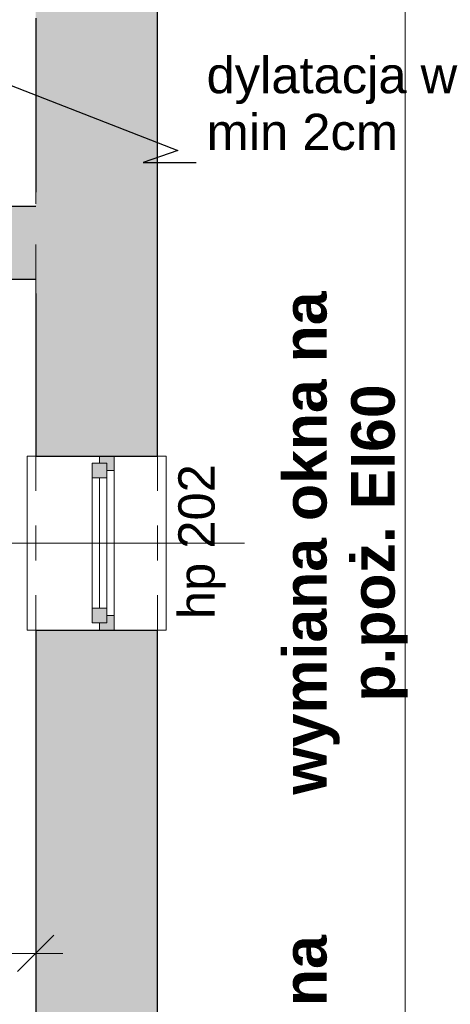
# Model space of a CAD drawing. Header units: centimetres. Extents: x -509 to 939, y -960 to 494.
# Tile 11 of 14: x 235 to 383, y -647 to -307. Entities that reach past the tile are written whole.
import ezdxf

# ---------------------------------------------------------------- set-up
doc = ezdxf.new("R2010")
doc.units = ezdxf.units.CM
doc.header["$MEASUREMENT"] = 0
for name, pattern in [('Przerywana', [24, 12, -12]), ('Przerywana długa', [39, 25, -14]), ('Wipeout_Contour', [100, 0, -100])]:
    doc.linetypes.add(name, pattern=pattern)
for name, color, linetype, lineweight in [('130-Teren_Nr_pióra__19', 255, 'Continuous', 0), ('220 - ŚCIANY WEWNĘTRZNE_Nr_pióra__27', 7, 'Continuous', 25), ('220-Ściany_Nr_pióra__19', 255, 'Continuous', 13), ('440-Stropy_Nr_pióra__19', 255, 'Continuous', 0), ('Nowe_299-Wymiary Opisy_Nr_pióra__6', 5, 'Continuous', 13), ('Nowe_830-Teksty Etykiety_Nr_pióra__6', 5, 'Continuous', 13), ('Nowe_Bloki tekstowe_Nr_pióra__140', 1, 'Continuous', 25), ('Okna Archicada_Nr_pióra__27', 7, 'Continuous', 25), ('Znaczniki okien Archicada_Nr_pióra__7', 7, 'Continuous', 13)]:
    doc.layers.add(name, color=color, linetype=linetype, lineweight=lineweight)
for name, color, linetype in [('220 - ŚCIANY WEWNĘTRZNE', 7, 'Continuous'), ('440-Stropy', 7, 'Continuous'), ('Nowe_299-Wymiary Opisy', 7, 'Continuous'), ('Okna Archicada', 7, 'Continuous')]:
    doc.layers.add(name, color=color, linetype=linetype)
for name, color, linetype, lineweight, true_color in [('270-Dachy Powłoki_Nr_pióra__92', 7, 'Continuous', 13, 0xbf8080), ('Nowe_299-Wymiary Opisy_Nr_pióra__45', 7, 'Continuous', 15, 0x40a5ff), ('Nowe_299-Wymiary Opisy_Nr_pióra__85', 7, 'Continuous', 13, 0x80c2ff), ('Nowe_830-Teksty Etykiety_Nr_pióra__85', 7, 'Continuous', 13, 0x80c2ff), ('Okna Archicada_Nr_pióra__23', 7, 'Continuous', 15, 0xff6600), ('Okna Archicada_Nr_pióra__3', 7, 'Continuous', 13, 0xff6600), ('Znaczniki okien Archicada_Nr_pióra__45', 7, 'Continuous', 15, 0x40a5ff)]:
    doc.layers.add(name, color=color, linetype=linetype, lineweight=lineweight, true_color=true_color)
doc.styles.add('STYL_AUTOMATYCZNY_1', font='arial.ttf')
doc.styles.add('STYL_AUTOMATYCZNY_2', font='arial.ttf')
doc.styles.add('STYL_AUTOMATYCZNY_4', font='arial.ttf')
doc.dimstyles.new('STYL_AUTOMATYCZNY__1', dxfattribs={"dimtxt": 15, "dimasz": 11.875, "dimexe": 0.18, "dimexo": 0.0625, "dimgap": 0, "dimtad": 1, "dimtih": 1, "dimtoh": 1, "dimdec": 0, "dimzin": 0, "dimdsep": 46, "dimtxsty": 'STYL_AUTOMATYCZNY_2', "dimblk": 'ARROWHEAD_6', "dimblk1": 'ARROWHEAD_6', "dimblk2": 'ARROWHEAD_6', "dimcen": 0.09, "dimse1": 1, "dimse2": 1, "dimclrd": 256, "dimclre": 256, "dimclrt": 5, "dimadec": 1, "dimazin": 0, "dimtfac": 1, "dimtdec": 4, "dimtmove": 0, "dimatfit": 3, "dimfxl": 1, "dimtolj": 1, "dimtzin": 0, "dimarcsym": 0})
doc.dimstyles.new('STYL_AUTOMATYCZNY__5', dxfattribs={"dimtxt": 0.18, "dimasz": 18.24, "dimexe": 0.18, "dimexo": 0.0625, "dimgap": 0, "dimtad": 0, "dimtih": 1, "dimtoh": 1, "dimdec": 4, "dimzin": 0, "dimdsep": 46, "dimcen": 0.09, "dimadec": 0, "dimazin": 0, "dimtfac": 1, "dimtdec": 4, "dimtmove": 0, "dimatfit": 3, "dimldrblk": 'ARROWHEAD_5', "dimfxl": 1, "dimtolj": 1, "dimtzin": 0, "dimarcsym": 0})

# ---------------------------------------------------------------- blocks, each defined once
blk = doc.blocks.new('*D5')
at = {"layer": 'Nowe_299-Wymiary Opisy_Nr_pióra__45', "color": 161, "linetype": 'Continuous', "lineweight": 15, "true_color": 0x40a5ff}
for p, q in [((181.39, -622.76), (168.89, -635.26)), ((234.13, -635.26), (246.63, -622.76))]:
    blk.add_line(p, q, dxfattribs=at)
at = {"layer": 'Nowe_299-Wymiary Opisy_Nr_pióra__85', "color": 151, "linetype": 'Continuous', "lineweight": 13, "true_color": 0x80c2ff}
for p, q in [((175.14, -640.73), (175.14, -617.29)), ((240.38, -640.73), (240.38, -617.29)), ((175.14, -629.01), (240.38, -629.01)), ((240.38, -629.01), (249.76, -629.01))]:
    blk.add_line(p, q, dxfattribs=at)
at = {"layer": 'Nowe_299-Wymiary Opisy_Nr_pióra__6', "color": 5, "lineweight": 13, "insert": (196.32, -626.01), "char_height": 15, "attachment_point": 7, "style": 'STYL_AUTOMATYCZNY_2'}
blk.add_mtext('\\A1;{\\pql;\\fArial|b0|i0|c238|p0;\\W1.000000;65}', dxfattribs=at)
blk = doc.blocks.new('ARROWHEAD_6')
at = {"color": 0, "linetype": 'Continuous', "lineweight": 0}
for p, q in [((-0.5, -0.5), (0.5, 0.5)), ((0, 0), (-1, 0))]:
    blk.add_line(p, q, dxfattribs=at)
blk = doc.blocks.new('ARROWHEAD_5')
at = {"linetype": 'Continuous', "lineweight": 0}
blk.add_hatch(color=0, dxfattribs=at).paths.add_polyline_path([(-1, 0.2679), (0, 0), (-1, -0.2679)])
at = {"color": 0, "linetype": 'Continuous', "lineweight": 0}
blk.add_line((0, 0), (-1, 0), dxfattribs=at)

msp = doc.modelspace()

# ---------------------------------------------------------------- hatches: boundary and pattern name
at = {"layer": '220-Ściany_Nr_pióra__19', "linetype": 'Continuous', "lineweight": 13}
h = msp.add_hatch(dxfattribs=at)
h.set_pattern_fill('Podwójny_szraf_1_4_0001', color=255, style=0, pattern_type=2)
h.set_pattern_definition([(45, (0, 0), (-22.981, 22.981), []), (45, (-4.596, 4.596), (-22.981, 22.981), [])])
h.paths.add_polyline_path([(-60.62, 390.38), (-449.86, 390.38), (-449.86, -250.47), (-60.62, -250.47), (-60.62, 141.53), (282.38, 141.53), (282.38, -960.47), (367.7, -960.47), (367.7, 141.53), (367.7, 390.38)])

# ---------------------------------------------------------------- linework, layer by layer
at = {"layer": '130-Teren_Nr_pióra__19', "color": 255, "linetype": 'Continuous', "lineweight": 0, "flags": 128}
msp.add_lwpolyline([(-449.86, -396.47), (-49.86, -396.47), (-49.86, -560.47), (175.14, -560.47), (175.14, -396.47), (240.38, -396.47), (240.38, -960.47), (-449.86, -960.47)], close=True, dxfattribs=at)

# ---------------------------------------------------------------- next in the draw order: wipeouts: each hides what was drawn before it
at = {"color": 254, "linetype": 'Wipeout_Contour', "lineweight": 0, "ltscale": 4498.88781}
msp.add_wipeout([(-449.86, 390.38), (-449.86, -250.47), (282.38, -250.47), (282.38, -960.47), (367.7, -960.47), (367.7, -250.47), (367.7, 390.38)], dxfattribs=at).dxf.layer = '440-Stropy'

# ---------------------------------------------------------------- next in the draw order: linework, layer by layer
at = {"layer": '440-Stropy_Nr_pióra__19', "color": 255, "linetype": 'Continuous', "lineweight": 0, "flags": 128}
msp.add_lwpolyline([(-449.86, 390.38), (-449.86, -250.47), (282.38, -250.47), (282.38, -960.47), (367.7, -960.47), (367.7, -250.47), (367.7, 390.38)], close=True, dxfattribs=at)

# ---------------------------------------------------------------- next in the draw order: wipeouts: each hides what was drawn before it
at = {"color": 254, "linetype": 'Wipeout_Contour', "lineweight": 0, "ltscale": 5304.275944}
msp.add_wipeout([(-449.86, -250.47), (240.38, -250.47), (282.38, -250.47), (282.38, -960.47), (367.7, -960.47), (367.7, -250.47), (367.7, 390.38), (240.38, 390.38), (-449.86, 390.38)], dxfattribs=at).dxf.layer = '440-Stropy'

# ---------------------------------------------------------------- next in the draw order: hatches: boundary and pattern name
at = {"layer": '220 - ŚCIANY WEWNĘTRZNE', "linetype": 'Continuous', "lineweight": 0, "true_color": 0x7f7f7f}
for points in [[(282.38, 390.38), (240.38, 390.38), (240.38, -457.47), (282.38, -457.47)], [(240.38, -371.47), (175.14, -371.47), (175.14, -396.47), (240.38, -396.47)], [(240.38, -517.47), (240.38, -679.47), (282.38, -679.47), (282.38, -517.47)]]:
    msp.add_hatch(color=8, dxfattribs=at).paths.add_polyline_path(points)

# ---------------------------------------------------------------- next in the draw order: linework, layer by layer
at = {"layer": '220 - ŚCIANY WEWNĘTRZNE_Nr_pióra__27', "color": 7, "linetype": 'Continuous', "lineweight": 25}
for p, q in [((240.38, -457.47), (262.38, -457.47)), ((262.38, -457.47), (267.38, -457.47)), ((267.38, -457.47), (282.38, -457.47)), ((240.38, -517.47), (262.38, -517.47)), ((262.38, -517.47), (267.38, -517.47)), ((267.38, -517.47), (282.38, -517.47))]:
    msp.add_line(p, q, dxfattribs=at)
at = {"layer": '220 - ŚCIANY WEWNĘTRZNE_Nr_pióra__27', "color": 7, "linetype": 'Continuous', "lineweight": 25, "flags": 128}
for points in [[(282.38, -457.47), (282.38, 390.38)], [(240.38, -306.47), (240.38, -366.47)], [(240.38, -371.47), (175.14, -371.47)], [(175.14, -396.47), (240.38, -396.47)], [(240.38, -401.47), (240.38, -457.47)], [(240.38, -517.47), (240.38, -679.47)], [(282.38, -679.47), (282.38, -517.47)]]:
    msp.add_lwpolyline(points, dxfattribs=at)
at = {"layer": '270-Dachy Powłoki_Nr_pióra__92', "color": 23, "linetype": 'Przerywana długa', "lineweight": 13, "true_color": 0xbf8080, "flags": 128}
for points in [[(240.38, -306.47), (240.38, -396.47)], [(240.38, -396.47), (175.14, -396.47)]]:
    msp.add_lwpolyline(points, dxfattribs=at)
at = {"layer": '440-Stropy_Nr_pióra__19', "color": 255, "linetype": 'Continuous', "lineweight": 0, "flags": 128}
msp.add_lwpolyline([(-449.86, -250.47), (240.38, -250.47), (282.38, -250.47), (282.38, -960.47), (367.7, -960.47), (367.7, -250.47), (367.7, 390.38), (240.38, 390.38), (-449.86, 390.38)], close=True, dxfattribs=at)

# ---------------------------------------------------------------- next in the draw order: texts
at = {"layer": 'Nowe_830-Teksty Etykiety_Nr_pióra__6', "color": 5, "linetype": 'Continuous', "lineweight": 13, "insert": (299.26, -352.12), "char_height": 12.5, "attachment_point": 7, "line_spacing_factor": 0.94064, "style": 'STYL_AUTOMATYCZNY_2'}
msp.add_mtext('\\A1;{\\pql;\\fArial|b0|i0|c238|p0;\\W1.000000;dylatacja wełną mineralną,\\P\\pql;\\fArial|b0|i0|c238|p0;\\W1.000000;min 2cm}', dxfattribs=at)
at = {"layer": 'Nowe_Bloki tekstowe_Nr_pióra__140', "color": 1, "linetype": 'Continuous', "lineweight": 25, "char_height": 15, "width": 173.2349, "attachment_point": 2, "rotation": 90, "line_spacing_factor": 0.938653, "style": 'STYL_AUTOMATYCZNY_4'}
for s, insert in [('\\A1;{\\pqc;\\fArial|b1|i0|c238|p0;\\W1.000000;wymiana okna na p.poż. EI\\fArial|b1|i0|c238|p0;\\W1.000000;6\\fArial|b1|i0|c238|p0;\\W1.000000;0}', (325.62, -487.47)), ('\\A1;{\\pqc;\\fArial|b1|i0|c238|p0;\\W1.000000;wymiana okna na p.poż.\\fArial|b1|i0|c238|p0;\\W1.000000; EI60}', (325.62, -709.47))]:
    msp.add_mtext(s, dxfattribs=dict(at, insert=insert))
at = {"layer": 'Znaczniki okien Archicada_Nr_pióra__7', "color": 7, "lineweight": 13, "insert": (200.38, -481.43), "char_height": 12.5, "attachment_point": 7, "style": 'STYL_AUTOMATYCZNY_1'}
msp.add_mtext('\\A1;{\\pql;\\pt0;\\fArial|b0|i0|c238|p0;\\W1.000000;60\\fArial|b0|i0|c238|p0;\\W1.000000;\\A1{\\H.66x;\\S^  ;}\\fArial|b0|i0|c238|p0;\\W1.000000;\\fArial|b0|i0|c238|p0;\\W1.000000;}', dxfattribs=at)

# ---------------------------------------------------------------- next in the draw order: leaders
at = {"layer": 'Nowe_830-Teksty Etykiety_Nr_pióra__85', "color": 151, "linetype": 'Continuous', "lineweight": 13, "true_color": 0x80c2ff, "annotation_type": 0, "has_hookline": 1, "hookline_direction": 0, "text_width": 203.44}
msp.add_leader([(175.14, -307.51), (289.34, -352.12), (277.42, -356.21), (295.66, -356.21)], dimstyle='STYL_AUTOMATYCZNY__5', dxfattribs=at)

# ---------------------------------------------------------------- next in the draw order: wipeouts: each hides what was drawn before it
at = {"color": 254, "linetype": 'Wipeout_Contour', "lineweight": 0, "ltscale": 3280.051891}
msp.add_wipeout([(262.38, -517.47), (262.38, -457.47), (240.38, -457.47), (237.38, -457.47), (237.38, -517.47), (240.38, -517.47)], dxfattribs=at).dxf.layer = 'Okna Archicada'
at = {"color": 254, "linetype": 'Wipeout_Contour', "lineweight": 0, "ltscale": 3369.334712}
msp.add_wipeout([(267.38, -457.47), (267.38, -517.47), (282.38, -517.47), (285.38, -517.47), (285.38, -457.47), (282.38, -457.47)], dxfattribs=at).dxf.layer = 'Okna Archicada'

# ---------------------------------------------------------------- next in the draw order: hatches: boundary and pattern name
at = {"layer": 'Okna Archicada', "linetype": 'Continuous', "lineweight": 0, "true_color": 0x7f7f7f}
for points in [[(267.38, -457.47), (262.38, -457.47), (262.38, -459.97), (264.88, -459.97), (264.88, -462.47), (267.38, -462.47)], [(262.38, -517.47), (267.38, -517.47), (267.38, -512.47), (264.88, -512.47), (264.88, -514.97), (262.38, -514.97)]]:
    msp.add_hatch(color=8, dxfattribs=at).paths.add_polyline_path(points)

# ---------------------------------------------------------------- next in the draw order: linework, layer by layer
at = {"layer": 'Okna Archicada_Nr_pióra__23', "color": 30, "linetype": 'Continuous', "lineweight": 15, "true_color": 0xff6600}
for p, q in [((262.38, -459.97), (262.38, -457.47)), ((259.88, -459.97), (264.88, -459.97)), ((264.88, -459.97), (262.38, -459.97)), ((264.88, -514.97), (259.88, -514.97)), ((262.38, -517.47), (262.38, -514.97)), ((262.38, -514.97), (264.88, -514.97))]:
    msp.add_line(p, q, dxfattribs=at)
at = {"layer": 'Okna Archicada_Nr_pióra__27', "color": 7, "linetype": 'Continuous', "lineweight": 25}
for p, q in [((240.38, -457.47), (262.38, -457.47)), ((262.38, -457.47), (267.38, -457.47)), ((262.38, -457.47), (267.38, -457.47)), ((267.38, -457.47), (282.38, -457.47)), ((240.38, -517.47), (262.38, -517.47)), ((262.38, -517.47), (267.38, -517.47)), ((262.38, -517.47), (267.38, -517.47)), ((267.38, -517.47), (282.38, -517.47))]:
    msp.add_line(p, q, dxfattribs=at)
at = {"layer": 'Okna Archicada_Nr_pióra__3', "color": 30, "linetype": 'Continuous', "lineweight": 13, "true_color": 0xff6600}
for p, q in [((237.38, -517.47), (237.38, -457.47)), ((237.38, -457.47), (240.38, -457.47)), ((285.38, -457.47), (282.38, -457.47)), ((285.38, -517.47), (285.38, -457.47)), ((240.38, -517.47), (237.38, -517.47)), ((282.38, -517.47), (285.38, -517.47))]:
    msp.add_line(p, q, dxfattribs=at)
at = {"layer": 'Okna Archicada_Nr_pióra__3', "color": 30, "linetype": 'Przerywana', "lineweight": 13, "true_color": 0xff6600}
for p, q in [((240.38, -517.47), (240.38, -457.47)), ((282.38, -517.47), (282.38, -457.47))]:
    msp.add_line(p, q, dxfattribs=at)

# ---------------------------------------------------------------- next in the draw order: texts
at = {"layer": 'Znaczniki okien Archicada_Nr_pióra__7', "color": 7, "lineweight": 13, "insert": (200.38, -506.43), "char_height": 12.5, "attachment_point": 7, "style": 'STYL_AUTOMATYCZNY_1'}
msp.add_mtext('\\A1;{\\pql;\\pt0;\\fArial|b0|i0|c238|p0;\\W1.000000;60\\fArial|b0|i0|c238|p0;\\W1.000000;\\A1{\\H.66x;\\S^  ;}\\fArial|b0|i0|c238|p0;\\W1.000000;\\fArial|b0|i0|c238|p0;\\W1.000000;}', dxfattribs=at)

# ---------------------------------------------------------------- next in the draw order: dimensions: what is measured, and where the dimension line sits
at = {"layer": 'Nowe_299-Wymiary Opisy', "color": 151, "linetype": 'Continuous', "lineweight": 13, "true_color": 0x80c2ff}
dim = msp.add_linear_dim(base=(240.38, -629.01), p1=(175.14, -434.47), p2=(240.38, -960.47), dimstyle='STYL_AUTOMATYCZNY__1', dxfattribs=at)
dim.commit()
dim.dimension.update_dxf_attribs({"geometry": '*D5', "text_midpoint": (207.74, -618.51), "dimtype": 160})

# ---------------------------------------------------------------- next in the draw order: wipeouts: each hides what was drawn before it
at = {"color": 254, "linetype": 'Wipeout_Contour', "lineweight": 0, "ltscale": 4436.64322}
msp.add_wipeout([(259.88, -464.97), (259.88, -509.97), (264.88, -509.97), (264.88, -512.47), (267.38, -512.47), (267.38, -462.47), (264.88, -462.47), (264.88, -464.97)], dxfattribs=at).dxf.layer = 'Okna Archicada'

# ---------------------------------------------------------------- next in the draw order: hatches: boundary and pattern name
at = {"layer": 'Okna Archicada', "linetype": 'Continuous', "lineweight": 0, "true_color": 0x7f7f7f}
for points in [[(264.88, -459.97), (259.88, -459.97), (259.88, -464.97), (264.88, -464.97)], [(259.88, -514.97), (264.88, -514.97), (264.88, -509.97), (259.88, -509.97)]]:
    msp.add_hatch(color=8, dxfattribs=at).paths.add_polyline_path(points)

# ---------------------------------------------------------------- next in the draw order: linework, layer by layer
at = {"layer": 'Okna Archicada_Nr_pióra__23', "color": 30, "linetype": 'Continuous', "lineweight": 15, "true_color": 0xff6600}
for p, q in [((267.38, -457.47), (267.38, -462.47)), ((264.88, -462.47), (264.88, -459.97)), ((267.38, -462.47), (264.88, -462.47)), ((264.88, -514.97), (264.88, -512.47)), ((264.88, -512.47), (267.38, -512.47)), ((267.38, -512.47), (267.38, -517.47))]:
    msp.add_line(p, q, dxfattribs=at)
at = {"layer": 'Okna Archicada_Nr_pióra__3', "color": 30, "linetype": 'Continuous', "lineweight": 13, "true_color": 0xff6600}
msp.add_line((267.38, -462.47), (267.38, -512.47), dxfattribs=at)

# ---------------------------------------------------------------- next in the draw order: wipeouts: each hides what was drawn before it
at = {"color": 254, "linetype": 'Wipeout_Contour', "lineweight": 0, "ltscale": 2214.870933}
msp.add_wipeout([(264.88, -464.97), (259.88, -464.97), (259.88, -509.97), (264.88, -509.97)], dxfattribs=at).dxf.layer = 'Okna Archicada'

# ---------------------------------------------------------------- next in the draw order: linework, layer by layer
at = {"layer": 'Okna Archicada_Nr_pióra__23', "color": 30, "linetype": 'Continuous', "lineweight": 15, "true_color": 0xff6600}
for p, q in [((259.88, -464.97), (259.88, -459.97)), ((264.88, -459.97), (264.88, -464.97)), ((264.88, -464.97), (259.88, -464.97)), ((259.88, -509.97), (259.88, -464.97)), ((262.38, -509.97), (262.38, -464.97)), ((264.88, -464.97), (264.88, -509.97)), ((259.88, -514.97), (259.88, -509.97)), ((259.88, -509.97), (264.88, -509.97)), ((264.88, -509.97), (264.88, -514.97))]:
    msp.add_line(p, q, dxfattribs=at)
at = {"layer": 'Okna Archicada_Nr_pióra__3', "color": 30, "linetype": 'Continuous', "lineweight": 13, "true_color": 0xff6600}
msp.add_line((259.88, -509.97), (259.88, -464.97), dxfattribs=at)
at = {"layer": 'Znaczniki okien Archicada_Nr_pióra__45', "color": 161, "linetype": 'Continuous', "lineweight": 15, "true_color": 0x40a5ff}
msp.add_line((180.38, -487.47), (312.38, -487.47), dxfattribs=at)

# ---------------------------------------------------------------- next in the draw order: texts
at = {"layer": 'Znaczniki okien Archicada_Nr_pióra__7', "color": 7, "lineweight": 13, "insert": (305.79, -513.69), "char_height": 12.5, "attachment_point": 7, "rotation": 90, "style": 'STYL_AUTOMATYCZNY_1'}
msp.add_mtext('\\A1;{\\pql;\\pt0;\\fArial|b0|i0|c238|p0;\\W1.000000;hp 202\\fArial|b0|i0|c238|p0;\\W1.000000;\\A1{\\H.66x;\\S^  ;}\\fArial|b0|i0|c238|p0;\\W1.000000;\\fArial|b0|i0|c238|p0;\\W1.000000;}', dxfattribs=at)

doc.saveas('drawing.dxf')
